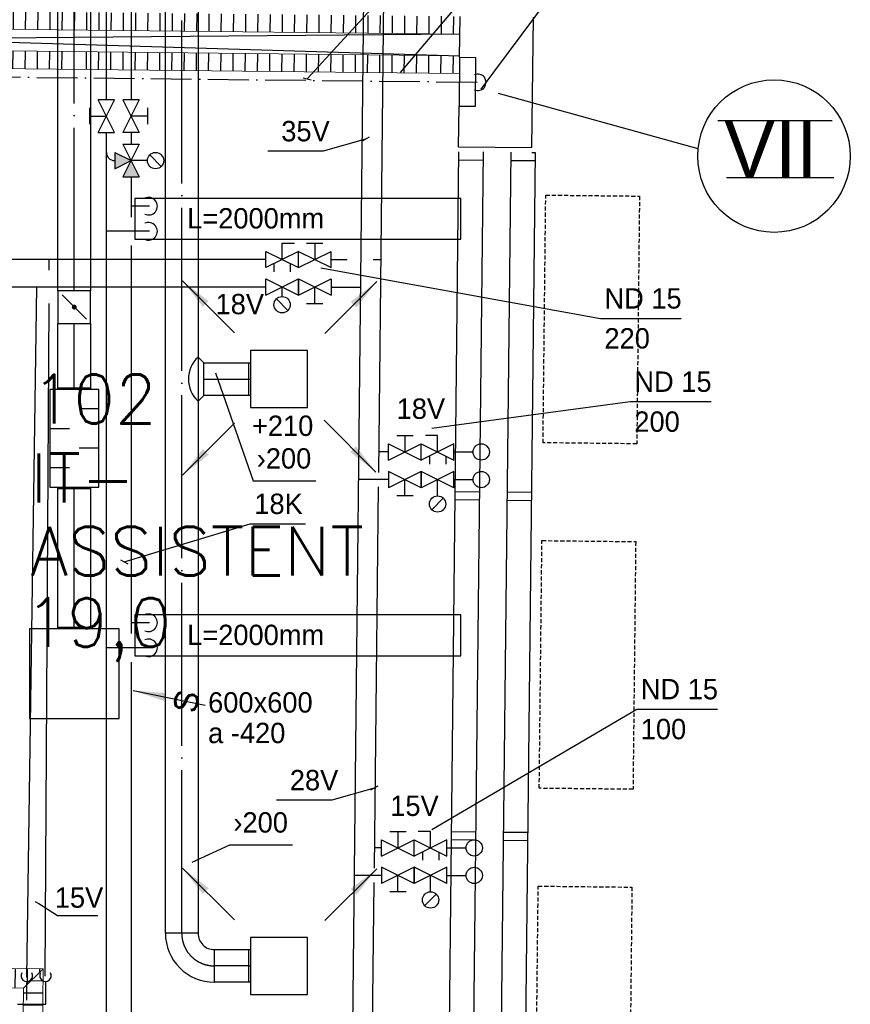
# Model space of a CAD drawing. Header units: millimetres. Extents: x 0 to 84060, y 0 to 52805.
# Tile 39 of 60: x 60224 to 65319, y 22437 to 28478. Entities that reach past the tile are written whole.
import ezdxf
from ezdxf.enums import TextEntityAlignment as Align

# ---------------------------------------------------------------- set-up
doc = ezdxf.new("R2010")
doc.units = ezdxf.units.MM
doc.header["$LTSCALE"] = 50
doc.header["$MEASUREMENT"] = 0
doc.header["$PDMODE"] = 1
for name, pattern in [('20601A200D001$0$DASHED', [0.75, 0.5, -0.25]), ('2V-CENT', [23, 20, -1.5, 0, -1.5]), ('CENTRUMLINJE', [27, 20, -3, 1, -3]), ('V-KU', [2, 1, 1]), ('V-SPV', [7, 5, -1, 0, -1]), ('V-V', [2, 1, 1])]:
    doc.linetypes.add(name, pattern=pattern)
doc.layers.get('0').update_dxf_attribs({"linetype": 'CONTINUOUS'})
for name, color, linetype in [('20601A200D001$0$832-Romtekst', 7, 'CONTINUOUS'), ('20601A200D001$0$A12-HEL1', 251, 'CONTINUOUS'), ('20601A200D001$0$A12-HEL3', 251, 'CONTINUOUS'), ('20601A200D001$0$A12-HEL4', 251, 'CONTINUOUS'), ('20601A200D001$0$A23-HEL1', 251, 'CONTINUOUS'), ('20601A200D001$0$A24-HEL1', 252, 'CONTINUOUS'), ('20601A200D001$0$A24-HEL2', 252, 'CONTINUOUS'), ('20601A200D001$0$A24-SKR1', 251, 'CONTINUOUS'), ('20601A200D001$0$A25-STI1', 251, '20601A200D001$0$DASHED'), ('V060-', 3, 'CONTINUOUS'), ('V061-', 1, 'CONTINUOUS'), ('V070-', 3, 'CONTINUOUS'), ('V071-', 1, 'CONTINUOUS'), ('V080-', 3, 'CONTINUOUS'), ('V090-', 2, 'CONTINUOUS'), ('V091', 1, 'CONTINUOUS'), ('V091-', 1, 'CONTINUOUS'), ('V100-', 6, 'CONTINUOUS'), ('V101-', 1, 'CONTINUOUS'), ('V110', 1, 'CONTINUOUS'), ('V110-', 6, 'CONTINUOUS'), ('V111', 3, 'CONTINUOUS'), ('V111-', 1, 'CONTINUOUS'), ('xref', 7, 'CENTRUMLINJE')]:
    doc.layers.add(name, color=color, linetype=linetype)
doc.styles.add('20601A200D001$0$STANDARD', font='ROMANS.SHX')
doc.styles.add('FISO', font='fiso')
doc.styles.add('ISO', font='ISO')
doc.styles.add('SIMPLEX', font='SIMPLEX')

# ---------------------------------------------------------------- blocks, each defined once
blk = doc.blocks.new('TAK_P', base_point=(16247.5, 22586.5))
for p, q in [((16248, 22587), (16247, 22587)), ((16247, 22587), (16247, 22586)), ((16248, 22586), (16248, 22587)), ((16247, 22586), (16248, 22586))]:
    blk.add_line(p, q)
blk = doc.blocks.new('C3A', base_point=(16246, 22590.5))
at = {"color": 0, "linetype": 'ByBlock'}
blk.add_line((16247, 22590.5), (16246, 22590.5), dxfattribs=at)
blk = doc.blocks.new('K3A', base_point=(16246, 22590.5))
at = {"color": 0, "linetype": 'ByBlock'}
for p, q in [((16246, 22591), (16247, 22591)), ((16247, 22591), (16247, 22590)), ((16247, 22590), (16246, 22590))]:
    blk.add_line(p, q, dxfattribs=at)
blk = doc.blocks.new('33A', base_point=(16246, 22590.5))
blk.add_point((16247, 22590.5))
at = {"color": 0, "linetype": 'ByBlock'}
blk.add_blockref('K3A', (16246, 22590.5), dxfattribs=at)
at = {"color": 1, "linetype": '2V-CENT'}
blk.add_blockref('C3A', (16246, 22590.5), dxfattribs=at)
at = {"style": 'SIMPLEX', "flags": 3}
blk.add_attdef('0', (16246, 22590.5), '', height=1, dxfattribs=at)
blk = doc.blocks.new('CBOJ90_PB', base_point=(86107, 31352))
at = {"color": 0, "linetype": 'ByBlock'}
blk.add_arc((86106, 31353), 1, 270, 360, dxfattribs=at)
blk = doc.blocks.new('KBOJ90_PB', base_point=(86107, 31352))
at = {"color": 0, "linetype": 'ByBlock'}
for p, q in [((86106.5, 31353), (86107.5, 31353)), ((86106, 31352.5), (86106, 31351.5))]:
    blk.add_line(p, q, dxfattribs=at)
for radius in [1.5, 0.5]:
    blk.add_arc((86106, 31353), radius, 270, 360, dxfattribs=at)
blk = doc.blocks.new('3BOJ90_PB', base_point=(86107, 31352))
for p in [(86107, 31353), (86106, 31352)]:
    blk.add_point(p)
at = {"color": 1, "linetype": '2V-CENT'}
blk.add_blockref('CBOJ90_PB', (86107, 31352), dxfattribs=at)
at = {"color": 0, "linetype": 'ByBlock'}
blk.add_blockref('KBOJ90_PB', (86107, 31352), dxfattribs=at)
at = {"style": 'ISO', "flags": 3}
blk.add_attdef('0', (86107, 31352), '', height=1, dxfattribs=at)
blk = doc.blocks.new('V420', base_point=(455, 404.5))
blk.add_line((455, 404.5), (464, 404.5))
blk.add_solid([(455, 404.5), (459, 405), (459, 404)])
blk = doc.blocks.new('V421', base_point=(455.5, 404.5))
at = {"rotation": 180}
blk.add_blockref('V420', (464.5, 404.5), dxfattribs=at)
blk = doc.blocks.new('VUN')
at = {"color": 0}
blk.add_circle((0, 0), 0.5, dxfattribs=at)
blk = doc.blocks.new('V422', base_point=(16230, 22585))
blk.add_blockref('V420', (16230, 22585))
at = {"style": 'SIMPLEX'}
blk.add_text('s', height=4, rotation=90, dxfattribs=at).set_placement((16238, 22585), align=Align.CENTER)
blk = doc.blocks.new('LD_P')
for p, q in [((-0.5, 0.5), (-0.5, -0.5)), ((0.5, 0.5), (-0.5, 0.5)), ((0.5, -0.5), (0.5, 0.5)), ((-0.5, -0.5), (0.5, -0.5))]:
    blk.add_line(p, q)
at = {"color": 1}
for p, q in [((-0.3, 0.5), (-0.3, 0.1)), ((0.1, 0.5), (0.1, 0.1)), ((-0.1, -0.5), (-0.1, -0.1)), ((0.3, -0.5), (0.3, -0.1))]:
    blk.add_line(p, q, dxfattribs=at)
blk = doc.blocks.new('KSP_P', base_point=(16239.5, 22597.5))
at = {"color": 0, "linetype": 'ByBlock'}
for p, q in [((16240, 22598), (16239, 22598)), ((16239, 22598), (16239, 22597)), ((16240, 22597), (16240, 22598)), ((16239, 22597), (16240, 22597))]:
    blk.add_line(p, q, dxfattribs=at)
blk = doc.blocks.new('2SP_P', base_point=(16239.5, 22597.5))
for p in [(16239, 22597.5), (16240, 22597.5)]:
    blk.add_point(p)
at = {"color": 0, "linetype": 'ByBlock'}
blk.add_blockref('KSP_P', (16239.5, 22597.5), dxfattribs=at)
at = {"style": 'SIMPLEX', "flags": 3}
blk.add_attdef('0', (16239.5, 22597.5), '', height=1, dxfattribs=at)
blk = doc.blocks.new('SPJALL', base_point=(16229, 22594))
at = {"color": 1}
blk.add_line((16228.625, 22593.625), (16229.375, 22594.375), dxfattribs=at)
at = {"color": 1, "const_width": 0.075}
blk.add_lwpolyline([(16229, 22594.0375, -1), (16229, 22593.9625, -1), (16229, 22594.0375, -1)], format="xyb", dxfattribs=at)
blk = doc.blocks.new('*X177')
at = {"color": 0}
for p, q in [((70203.2, 27976.7), (70204.4, 28085.7)), ((70278.2, 27975.9), (70279.4, 28084.9)), ((70353.2, 27975), (70354.4, 28084)), ((70428.2, 27974.2), (70429.4, 28083.2)), ((70503.2, 27973.4), (70504.3, 28082.4)), ((70578.2, 27972.6), (70579.3, 28081.6)), ((70653.2, 27971.8), (70654.3, 28080.8)), ((70728.1, 27971), (70729.3, 28080)), ((70803.1, 27970.1), (70804.3, 28079.1)), ((70878.1, 27969.3), (70879.3, 28078.3)), ((70953.1, 27968.5), (70954.3, 28077.5)), ((71028.1, 27967.7), (71029.3, 28076.7)), ((71103.1, 27966.9), (71104.3, 28075.9)), ((71178.1, 27966), (71179.3, 28075)), ((71253.1, 27965.2), (71254.3, 28074.2)), ((71328.1, 27964.4), (71329.3, 28073.4)), ((71403.1, 27963.6), (71404.3, 28072.6)), ((71478.1, 27962.8), (71479.3, 28071.8)), ((71553.1, 27962), (71554.3, 28071)), ((71628.1, 27961.1), (71629.3, 28070.1)), ((71703.1, 27960.3), (71704.3, 28069.3)), ((71778.1, 27959.5), (71779.3, 28068.5)), ((71853.1, 27958.7), (71854.3, 28067.7)), ((71928.1, 27957.9), (71929.3, 28066.9)), ((72003.1, 27957.1), (72004.3, 28066)), ((72078.1, 27956.2), (72079.3, 28065.2)), ((72153.1, 27955.4), (72154.3, 28064.4)), ((72228.1, 27954.6), (72229.2, 28063.6)), ((72303.1, 27953.8), (72304.2, 28062.8)), ((72378, 27953), (72379.2, 28062)), ((72453, 27952.1), (72454.2, 28061.1)), ((72528, 27951.3), (72529.2, 28060.3)), ((72603, 27950.5), (72604.2, 28059.5)), ((72678, 27949.7), (72679.2, 28058.7)), ((72753, 27948.9), (72754.2, 28057.9)), ((72828, 27948.1), (72829.2, 28057)), ((72903, 27947.2), (72904.2, 28056.2)), ((72978, 27946.4), (72979.2, 28055.4)), ((73053, 27945.6), (73054.2, 28054.6)), ((73128, 27944.8), (73129.2, 28053.8)), ((73203, 27944), (73204.2, 28053)), ((73278, 27943.1), (73279.2, 28052.1)), ((73353, 27942.3), (73354.2, 28051.3)), ((73428, 27941.5), (73429.2, 28050.5)), ((73503, 27940.7), (73504.2, 28049.7)), ((73578, 27939.9), (73579.2, 28048.9)), ((73653, 27939.1), (73654.2, 28048.1)), ((73728, 27938.2), (73729.2, 28047.2)), ((73803, 27937.4), (73804.2, 28046.4)), ((73878, 27936.6), (73879.1, 28045.6)), ((73953, 27935.8), (73954.1, 28044.8)), ((74028, 27935), (74029.1, 28044)), ((74102.9, 27934.1), (74104.1, 28043.1)), ((74177.9, 27933.3), (74179.1, 28042.3)), ((74252.9, 27932.5), (74254.1, 28041.5)), ((74327.9, 27931.7), (74329.1, 28040.7)), ((74402.9, 27930.9), (74404.1, 28039.9)), ((74477.9, 27930.1), (74479.1, 28039.1)), ((74552.9, 27929.2), (74554.1, 28038.2)), ((74627.9, 27928.4), (74629.1, 28037.4)), ((74702.9, 27927.6), (74704.1, 28036.6)), ((74777.9, 27926.8), (74779.1, 28035.8)), ((74852.9, 27926), (74854.1, 28035)), ((74927.9, 27925.2), (74929.1, 28034.1)), ((75002.9, 27924.3), (75004.1, 28033.3)), ((75077.9, 27923.5), (75079.1, 28032.5)), ((75152.9, 27922.7), (75154.1, 28031.7)), ((75227.9, 27921.9), (75229.1, 28030.9)), ((75302.9, 27921.1), (75304.1, 28030.1)), ((75377.9, 27920.2), (75379.1, 28029.2)), ((75452.9, 27919.4), (75454.1, 28028.4)), ((75527.9, 27918.6), (75529.1, 28027.6)), ((75602.9, 27917.8), (75604, 28026.8)), ((75677.9, 27917), (75679, 28026)), ((75752.8, 27916.2), (75754, 28025.1)), ((75827.8, 27915.3), (75829, 28024.3)), ((75902.8, 27914.5), (75904, 28023.5)), ((75977.8, 27913.7), (75979, 28022.7)), ((76052.8, 27912.9), (76054, 28021.9)), ((76127.8, 27912.1), (76129, 28021.1)), ((76202.8, 27911.2), (76204, 28020.2)), ((76277.8, 27910.4), (76279, 28019.4)), ((76352.8, 27909.6), (76354, 28018.6)), ((76427.8, 27908.8), (76429, 28017.8)), ((76502.8, 27908), (76504, 28017)), ((76577.8, 27907.2), (76579, 28016.2)), ((76652.8, 27906.3), (76654, 28015.3)), ((76727.8, 27905.5), (76729, 28014.5)), ((76802.8, 27904.7), (76804, 28013.7)), ((76877.8, 27903.9), (76879, 28012.9)), ((76952.8, 27903.1), (76954, 28012.1))]:
    blk.add_line(p, q, dxfattribs=at)
blk = doc.blocks.new('*X178')
at = {"color": 0}
for p, q in [((70206.2, 28257.7), (70207.4, 28366.7)), ((70281.2, 28256.8), (70282.4, 28365.8)), ((70356.2, 28256), (70357.4, 28365)), ((70431.2, 28255.2), (70432.4, 28364.2)), ((70506.2, 28254.4), (70507.4, 28363.4)), ((70581.2, 28253.6), (70582.4, 28362.6)), ((70656.2, 28252.8), (70657.4, 28361.8)), ((70731.2, 28251.9), (70732.4, 28360.9)), ((70806.2, 28251.1), (70807.4, 28360.1)), ((70881.2, 28250.3), (70882.4, 28359.3)), ((70956.2, 28249.5), (70957.4, 28358.5)), ((71031.2, 28248.7), (71032.4, 28357.7)), ((71106.2, 28247.9), (71107.4, 28356.8)), ((71181.2, 28247), (71182.4, 28356)), ((71256.2, 28246.2), (71257.4, 28355.2)), ((71331.2, 28245.4), (71332.4, 28354.4)), ((71406.2, 28244.6), (71407.4, 28353.6)), ((71481.2, 28243.8), (71482.4, 28352.8)), ((71556.2, 28242.9), (71557.4, 28351.9)), ((71631.2, 28242.1), (71632.3, 28351.1)), ((71706.2, 28241.3), (71707.3, 28350.3)), ((71781.1, 28240.5), (71782.3, 28349.5)), ((71856.1, 28239.7), (71857.3, 28348.7)), ((71931.1, 28238.9), (71932.3, 28347.8)), ((72006.1, 28238), (72007.3, 28347)), ((72081.1, 28237.2), (72082.3, 28346.2)), ((72156.1, 28236.4), (72157.3, 28345.4)), ((72231.1, 28235.6), (72232.3, 28344.6)), ((72306.1, 28234.8), (72307.3, 28343.8)), ((72381.1, 28233.9), (72382.3, 28342.9)), ((72456.1, 28233.1), (72457.3, 28342.1)), ((72531.1, 28232.3), (72532.3, 28341.3)), ((72606.1, 28231.5), (72607.3, 28340.5)), ((72681.1, 28230.7), (72682.3, 28339.7)), ((72756.1, 28229.9), (72757.3, 28338.8)), ((72831.1, 28229), (72832.3, 28338)), ((72906.1, 28228.2), (72907.3, 28337.2)), ((72981.1, 28227.4), (72982.3, 28336.4)), ((73056.1, 28226.6), (73057.3, 28335.6)), ((73131.1, 28225.8), (73132.3, 28334.8)), ((73206.1, 28224.9), (73207.3, 28333.9)), ((73281.1, 28224.1), (73282.2, 28333.1)), ((73356.1, 28223.3), (73357.2, 28332.3)), ((73431.1, 28222.5), (73432.2, 28331.5)), ((73506, 28221.7), (73507.2, 28330.7)), ((73581, 28220.9), (73582.2, 28329.9)), ((73656, 28220), (73657.2, 28329)), ((73731, 28219.2), (73732.2, 28328.2)), ((73806, 28218.4), (73807.2, 28327.4)), ((73881, 28217.6), (73882.2, 28326.6)), ((73956, 28216.8), (73957.2, 28325.8)), ((74031, 28216), (74032.2, 28324.9)), ((74106, 28215.1), (74107.2, 28324.1)), ((74181, 28214.3), (74182.2, 28323.3)), ((74256, 28213.5), (74257.2, 28322.5)), ((74331, 28212.7), (74332.2, 28321.7)), ((74406, 28211.9), (74407.2, 28320.9)), ((74481, 28211), (74482.2, 28320)), ((74556, 28210.2), (74557.2, 28319.2)), ((74631, 28209.4), (74632.2, 28318.4)), ((74706, 28208.6), (74707.2, 28317.6)), ((74781, 28207.8), (74782.2, 28316.8)), ((74856, 28207), (74857.2, 28315.9)), ((74931, 28206.1), (74932.2, 28315.1)), ((75006, 28205.3), (75007.1, 28314.3)), ((75081, 28204.5), (75082.1, 28313.5)), ((75155.9, 28203.7), (75157.1, 28312.7)), ((75230.9, 28202.9), (75232.1, 28311.9)), ((75305.9, 28202), (75307.1, 28311)), ((75380.9, 28201.2), (75382.1, 28310.2)), ((75455.9, 28200.4), (75457.1, 28309.4)), ((75530.9, 28199.6), (75532.1, 28308.6)), ((75605.9, 28198.8), (75607.1, 28307.8)), ((75680.9, 28198), (75682.1, 28306.9)), ((75755.9, 28197.1), (75757.1, 28306.1)), ((75830.9, 28196.3), (75832.1, 28305.3)), ((75905.9, 28195.5), (75907.1, 28304.5)), ((75980.9, 28194.7), (75982.1, 28303.7)), ((76055.9, 28193.9), (76057.1, 28302.9)), ((76130.9, 28193), (76132.1, 28302)), ((76205.9, 28192.2), (76207.1, 28301.2)), ((76280.9, 28191.4), (76282.1, 28300.4)), ((76355.9, 28190.6), (76357.1, 28299.6)), ((76430.9, 28189.8), (76432.1, 28298.8)), ((76505.9, 28189), (76507.1, 28298)), ((76580.9, 28188.1), (76582.1, 28297.1)), ((76655.9, 28187.3), (76657, 28296.3)), ((76730.9, 28186.5), (76732, 28295.5)), ((76805.9, 28185.7), (76807, 28294.7)), ((76880.8, 28184.9), (76882, 28293.9)), ((76955.8, 28184.1), (76957, 28293))]:
    blk.add_line(p, q, dxfattribs=at)
blk = doc.blocks.new('*X186')
at = {"color": 0}
for p, q in [((74478.8, 22582.6), (74550.8, 22581.8)), ((74430, 22508.1), (74550, 22506.8)), ((74429.2, 22433.1), (74549.2, 22431.8)), ((74428.4, 22358.1), (74548.3, 22356.8)), ((74427.5, 22283.1), (74547.5, 22281.8)), ((74426.7, 22208.1), (74546.7, 22206.8)), ((74425.9, 22133.1), (74545.9, 22131.8)), ((74425.1, 22058.1), (74545.1, 22056.8)), ((74424.3, 21983.1), (74544.3, 21981.8)), ((74423.4, 21908.1), (74543.4, 21906.8))]:
    blk.add_line(p, q, dxfattribs=at)
blk = doc.blocks.new('*X210')
at = {"color": 0}
for p, q in [((69994.3, 22583.5), (69995.7, 22703.5)), ((70069.3, 22582.6), (70070.7, 22702.6)), ((70144.3, 22581.8), (70145.6, 22701.8)), ((70219.3, 22581), (70220.6, 22701)), ((70294.3, 22580.2), (70295.6, 22700.2)), ((70369.3, 22579.4), (70370.6, 22699.4)), ((70444.3, 22578.6), (70445.6, 22698.6)), ((70519.3, 22577.7), (70520.6, 22697.7)), ((70594.3, 22576.9), (70595.6, 22696.9)), ((70669.3, 22576.1), (70670.6, 22696.1)), ((70744.3, 22575.3), (70745.6, 22695.3)), ((70819.3, 22574.5), (70820.6, 22694.5)), ((70894.3, 22573.7), (70895.6, 22693.6)), ((70969.3, 22572.8), (70970.6, 22692.8)), ((71044.3, 22572), (71045.6, 22692)), ((71119.3, 22571.2), (71120.6, 22691.2)), ((71194.3, 22570.4), (71195.6, 22690.4)), ((71269.3, 22569.6), (71270.6, 22689.6)), ((71344.3, 22568.7), (71345.6, 22688.7)), ((71419.3, 22567.9), (71420.6, 22687.9)), ((71494.3, 22567.1), (71495.6, 22687.1)), ((71569.3, 22566.3), (71570.6, 22686.3)), ((71644.2, 22565.5), (71645.6, 22685.5)), ((71719.2, 22564.7), (71720.6, 22684.6)), ((71794.2, 22563.8), (71795.5, 22683.8)), ((71869.2, 22563), (71870.5, 22683)), ((71944.2, 22562.2), (71945.5, 22682.2)), ((72019.2, 22561.4), (72020.5, 22681.4)), ((72094.2, 22560.6), (72095.5, 22680.6)), ((72169.2, 22559.7), (72170.5, 22679.7)), ((72244.2, 22558.9), (72245.5, 22678.9)), ((72319.2, 22558.1), (72320.5, 22678.1)), ((72394.2, 22557.3), (72395.5, 22677.3)), ((72469.2, 22556.5), (72470.5, 22676.5)), ((72544.2, 22555.7), (72545.5, 22675.6)), ((72619.2, 22554.8), (72620.5, 22674.8)), ((72694.2, 22554), (72695.5, 22674)), ((72769.2, 22553.2), (72770.5, 22673.2)), ((72844.2, 22552.4), (72845.5, 22672.4)), ((72919.2, 22551.6), (72920.5, 22671.6)), ((72994.2, 22550.7), (72995.5, 22670.7)), ((73069.2, 22549.9), (73070.5, 22669.9)), ((73144.2, 22549.1), (73145.5, 22669.1)), ((73219.2, 22548.3), (73220.5, 22668.3)), ((73294.2, 22547.5), (73295.5, 22667.5)), ((73369.1, 22546.7), (73370.5, 22666.7)), ((73444.1, 22545.8), (73445.5, 22665.8)), ((73519.1, 22545), (73520.4, 22665)), ((73594.1, 22544.2), (73595.4, 22664.2)), ((73669.1, 22543.4), (73670.4, 22663.4)), ((73744.1, 22542.6), (73745.4, 22662.6)), ((73819.1, 22541.8), (73820.4, 22661.7)), ((73894.1, 22540.9), (73895.4, 22660.9)), ((73969.1, 22540.1), (73970.4, 22660.1)), ((74044.1, 22539.3), (74045.4, 22659.3)), ((74119.1, 22538.5), (74120.4, 22658.5)), ((74194.1, 22537.7), (74195.4, 22657.7)), ((74269.1, 22536.8), (74270.4, 22656.8)), ((74344.3, 22558.6), (74345.4, 22656)), ((74420.1, 22632.7), (74420.4, 22655.2))]:
    blk.add_line(p, q, dxfattribs=at)
blk = doc.blocks.new('20601A200D001')
at = {"layer": '20601A200D001$0$A12-HEL1'}
for p, q in [((161226.79061, 27664.62399), (161157.97369, 21354.9725)), ((161226.24531, 27614.62697), (161376.23639, 27612.99107)), ((161354.02448, 25576.43661), (161204.0334, 25578.0725)), ((161353.47918, 25526.43958), (161203.4881, 25528.07548)), ((161330.72197, 23439.88809), (161180.73089, 23441.52399)), ((161331.26727, 23489.88512), (161181.27619, 23491.52102))]:
    blk.add_line(p, q, dxfattribs=at)
blk.add_lwpolyline([(161356.78288, 27663.20622), (161376.78169, 27662.9881), (161307.96477, 21353.33661), (161287.96595, 21353.55472)], dxfattribs=at)
at = {"layer": '20601A200D001$0$A12-HEL3'}
blk.add_line((160913.13017, 28247.62804), (160909.85839, 27947.64589), dxfattribs=at)
at = {"layer": '20601A200D001$0$A12-HEL4'}
for p, q in [((160913.13017, 28247.62804), (160915.85667, 28497.61318)), ((161357.10513, 27692.75307), (161365.8299, 28492.70549)), ((160913.13017, 28247.62804), (161013.12423, 28246.53745)), ((161009.85244, 27946.55529), (161013.12423, 28246.53745)), ((160907.13189, 27697.66075), (160909.85839, 27947.64589)), ((160909.85839, 27947.64589), (161009.85244, 27946.55529)), ((160907.13189, 27697.66075), (161357.10513, 27692.75307))]:
    blk.add_line(p, q, dxfattribs=at)
at = {"layer": '20601A200D001$0$A23-HEL1'}
for p, q in [((160906.80964, 27668.1139), (160837.99272, 21358.46241)), ((160906.26434, 27618.11688), (161056.25542, 27616.48098)), ((161056.80072, 27666.47801), (160987.9838, 21356.82651)), ((161034.04351, 25579.92652), (160884.05243, 25581.56241)), ((161033.49821, 25529.92949), (160883.50713, 25531.56539)), ((161010.741, 23443.378), (160860.74992, 23445.0139)), ((161011.2863, 23493.37503), (160861.29522, 23495.01092))]:
    blk.add_line(p, q, dxfattribs=at)
at = {"layer": '20601A200D001$0$A24-HEL1'}
for p, q in [((154065.0753, 28463.32551), (160913.22833, 28256.62751)), ((160914.66792, 28388.61966), (154125.19085, 28330.662))]:
    blk.add_line(p, q, dxfattribs=at)
at = {"layer": '20601A200D001$0$A24-HEL2', "color": 7, "linetype": 'Continuous', "lineweight": 0, "ltscale": 1000}
for points in [[(160914.67188, 28388.61914), (154065.07812, 28463.32617)], [(160913.23438, 28256.62695), (154063.64062, 28331.33398)], [(160912.04688, 28147.63477), (154062.45312, 28222.33984)], [(153902.25, 22703.58398), (158359.79688, 22654.9668)], [(158351.0625, 21853.45703), (158359.79688, 22654.9668)], [(153900.9375, 22583.5918), (158238.5, 22536.2832)], [(158231.0625, 21854.76562), (158238.5, 22536.2832)]]:
    blk.add_lwpolyline(points, dxfattribs=at)
at = {"layer": '20601A200D001$0$A24-SKR1'}
blk.add_line((158238.48987, 22535.08447), (158359.79145, 22653.76862), dxfattribs=at)
at = {"layer": '20601A200D001$0$A25-STI1'}
for points in [[(161424.86013, 25881.90644), (161441.4372, 27401.81605), (162016.403, 27395.54512), (161999.82594, 25875.63551)], [(161401.73949, 23762.03252), (161418.31656, 25281.94213), (161993.28236, 25275.6712), (161976.7053, 23755.76159)], [(161378.61885, 21642.1586), (161395.19591, 23162.06821), (161970.16172, 23155.79728), (161953.58465, 21635.88767)]]:
    blk.add_lwpolyline(points, close=True, dxfattribs=at)
at = {"layer": '20601A200D001$0$A24-SKR1'}
for name, p in [('*X178', (83920.38728, 204.98781)), ('*X177', (83920.82352, 244.98543)), ('*X210', (83918.15156, 0)), ('*X186', (83808.203, 0))]:
    blk.add_blockref(name, p, dxfattribs=at)
at = {"layer": '20601A200D001$0$832-Romtekst', "color": 7, "linetype": 'Continuous', "style": '20601A200D001$0$STANDARD'}
for s, p in [('102', (158285.39759, 26000.19309)), ('IT-', (158281.17214, 25516.3845)), ('ASSISTENT', (158281.17214, 25067.10551)), ('19,0', (158246.52728, 24629.65953))]:
    blk.add_text(s, height=300, dxfattribs=at).set_placement(p)

msp = doc.modelspace()

# ---------------------------------------------------------------- linework, layer by layer
at = {"layer": 'V060-', "linetype": 'Continuous'}
for p, q in [((61118, 22873.4), (61118, 28929.2)), ((61318, 28929.2), (61318, 22873.4)), ((60459, 26814.5), (60459, 28655.1)), ((60659, 28655.1), (60659, 26814.5)), ((60459, 26219.7), (60459, 26614.5)), ((60659, 26614.5), (60659, 26219.7)), ((61353.4, 26372.5), (61629.5, 26372.5)), ((61629.5, 26172.5), (61353.4, 26172.5)), ((60459, 24751), (60459, 25599.7)), ((60659, 25599.7), (60659, 24751)), ((61418, 22772.5), (61629.5, 22772.5)), ((61629.5, 22572.5), (61418, 22572.5))]:
    msp.add_line(p, q, dxfattribs=at)
at = {"layer": 'V060-', "color": 1, "linetype": '2V-CENT'}
for p, q in [((61218, 22873.4), (61218, 28929.2)), ((60559, 26814.5), (60559, 28655.1)), ((60559, 26219.7), (60559, 26614.5)), ((61353.4, 26272.5), (61629.5, 26272.5)), ((60559, 24751), (60559, 25599.7)), ((61629.5, 22672.5), (61418, 22672.5))]:
    msp.add_line(p, q, dxfattribs=at)
at = {"layer": 'V060-'}
for p, q in [((61353.4, 26372.5), (61318, 26407.9)), ((61318, 26407.9), (61318, 26137.2)), ((61353.4, 26172.5), (61353.4, 26372.5)), ((61353.4, 26172.5), (61318, 26137.2))]:
    msp.add_line(p, q, dxfattribs=at)
msp.add_arc((61443.4, 26272.5), 184.5, 132.8075, 227.1925, dxfattribs=at)
at = {"layer": 'V061-', "color": 1}
for p, q in [((61424.8, 26310.3), (61655.5, 25649.4)), ((61655.5, 25649.4), (62040.8, 25649.4)), ((61282.3, 23309), (61512.4, 23416)), ((61512.4, 23416), (61897.7, 23416))]:
    msp.add_line(p, q, dxfattribs=at)
at = {"layer": 'V080-', "color": 1}
for centre in [(60267.5, 22611.6), (60382.7, 22611.6)]:
    msp.add_arc(centre, 35.5, 148.83461, 391.16539, dxfattribs=at)
at = {"layer": 'V090-', "linetype": 'V-SPV'}
msp.add_line((56127.8, 28170.2), (63038.4, 28094.4), dxfattribs=at)
at = {"layer": 'V090-', "color": 1}
msp.add_arc((63034.9, 28093.6), 50, 245.96301, 474.03699, dxfattribs=at)
at = {"layer": 'V091'}
msp.add_line((64385.5, 27685.3), (63161, 28024.8), dxfattribs=at)
at = {"layer": 'V091', "color": 3}
for p, q in [((64507.2, 27859.2), (65208.5, 27859.2)), ((64559.5, 27508.7), (65217.2, 27508.7))]:
    msp.add_line(p, q, dxfattribs=at)
at = {"layer": 'V091'}
msp.add_circle((64851.1, 27640.8), 467.7, dxfattribs=at)
at = {"layer": 'V091-'}
for p, q in [((61988.3, 28115.3), (64449.1, 30807.6)), ((61963.9, 28120.7), (62012.7, 28109.9))]:
    msp.add_line(p, q, dxfattribs=at)
at = {"layer": 'V091-', "color": 1}
for p, q in [((62559.6, 28153.4), (64367.3, 30293.1)), ((63054.2, 28052.2), (64259, 29672.2))]:
    msp.add_line(p, q, dxfattribs=at)
at = {"layer": 'V100-', "linetype": 'V-V'}
for p, q in [((62533.3, 47681), (62254.1, 21147.5)), ((62426.3, 25700.1), (62477.1, 30340)), ((61733.8, 27006.6), (56541.7, 27006.6)), ((60405.4, 26940.8), (60405.7, 27008.8)), ((62133.8, 27006.6), (62233.5, 27006.6)), ((62391.7, 27006.6), (62438.2, 27006.6)), ((61733.8, 26837.3), (56642.9, 26837.3)), ((60267.9, 22603.6), (60330, 26838.2)), ((62133.8, 26837.3), (62311.6, 26837.3)), ((60380.9, 22608.4), (60404.2, 26735.7)), ((62487.3, 25825.7), (62427.7, 25825.7)), ((62887.3, 25825.7), (63005, 25825.7)), ((62487.3, 25656.4), (62301.5, 25656.4)), ((62887.3, 25656.4), (63005, 25656.4)), ((62399.7, 23271.1), (62425.3, 25612.6)), ((62444.2, 23396.6), (62401.1, 23396.6)), ((62844.2, 23396.6), (62961.9, 23396.6)), ((62444.2, 23227.3), (62276, 23227.3)), ((62844.2, 23227.3), (62961.9, 23227.3)), ((62381.6, 21616.8), (62398.8, 23183.6)), ((60265.5, 22571.3), (60265.5, 22462.9)), ((60383.7, 22438), (60383.7, 22574.5)), ((60210.2, 22438), (60383.7, 22438))]:
    msp.add_line(p, q, dxfattribs=at)
at = {"layer": 'V100-', "color": 1}
for p, q in [((61833.8, 27106.6), (61908.8, 27106.6)), ((61833.8, 27006.6), (61833.8, 27106.6)), ((61983.8, 27106.6), (62083.8, 27106.6)), ((62033.8, 27106.6), (62033.8, 27006.6)), ((61933.8, 27056.6), (61733.8, 26956.6)), ((61733.8, 27056.6), (61933.8, 26956.6)), ((61733.8, 26956.6), (61733.8, 27056.6)), ((61933.8, 26956.6), (61933.8, 27056.6)), ((61933.8, 26956.6), (62133.8, 27056.6)), ((61933.8, 27056.6), (62133.8, 26956.6)), ((61933.8, 26956.6), (61933.8, 27056.6)), ((62133.8, 26956.6), (62133.8, 27056.6)), ((61783.8, 26981.6), (61783.8, 26931.6)), ((61883.8, 26981.6), (61883.8, 26931.6)), ((61733.8, 26887.3), (61933.8, 26787.3)), ((61733.8, 26787.3), (61933.8, 26887.3)), ((61733.8, 26787.3), (61733.8, 26887.3)), ((61933.8, 26887.3), (61933.8, 26787.3)), ((61933.8, 26787.3), (61933.8, 26887.3)), ((61933.8, 26887.3), (62133.8, 26787.3)), ((61933.8, 26787.3), (62133.8, 26887.3)), ((62133.8, 26887.3), (62133.8, 26787.3)), ((61833.8, 26779.1), (61833.8, 26837.3)), ((62033.8, 26737.3), (62033.8, 26837.3)), ((61798.4, 26764.4), (61869.1, 26693.7)), ((61983.8, 26737.3), (62083.8, 26737.3)), ((62537.3, 25925.7), (62637.3, 25925.7)), ((62587.3, 25925.7), (62587.3, 25825.7)), ((62787.3, 25925.7), (62712.3, 25925.7)), ((62787.3, 25825.7), (62787.3, 25925.7)), ((62487.3, 25875.7), (62687.3, 25775.7)), ((62487.3, 25775.7), (62687.3, 25875.7)), ((62487.3, 25775.7), (62487.3, 25875.7)), ((62687.3, 25775.7), (62687.3, 25875.7)), ((62887.3, 25875.7), (62687.3, 25775.7)), ((62687.3, 25875.7), (62887.3, 25775.7)), ((62687.3, 25775.7), (62687.3, 25875.7)), ((62887.3, 25775.7), (62887.3, 25875.7)), ((62737.3, 25800.7), (62737.3, 25750.7)), ((62837.3, 25800.7), (62837.3, 25750.7)), ((62687.3, 25606.4), (62487.3, 25706.4)), ((62687.3, 25706.4), (62487.3, 25606.4)), ((62487.3, 25706.4), (62487.3, 25606.4)), ((62687.3, 25606.4), (62687.3, 25706.4)), ((62887.3, 25606.4), (62687.3, 25706.4)), ((62887.3, 25706.4), (62687.3, 25606.4)), ((62687.3, 25706.4), (62687.3, 25606.4)), ((62887.3, 25606.4), (62887.3, 25706.4)), ((62587.3, 25556.4), (62587.3, 25656.4)), ((62787.3, 25556.4), (62787.3, 25656.4)), ((62637.3, 25556.4), (62537.3, 25556.4)), ((62822.6, 25541.7), (62751.9, 25471)), ((62444.2, 23346.6), (62644.2, 23446.6)), ((62444.2, 23446.6), (62644.2, 23346.6)), ((62444.2, 23346.6), (62444.2, 23446.6)), ((62494.2, 23496.6), (62594.2, 23496.6)), ((62544.2, 23496.6), (62544.2, 23396.6)), ((62644.2, 23346.6), (62644.2, 23446.6)), ((62844.2, 23446.6), (62644.2, 23346.6)), ((62644.2, 23446.6), (62844.2, 23346.6)), ((62644.2, 23346.6), (62644.2, 23446.6)), ((62744.2, 23496.6), (62669.2, 23496.6)), ((62744.2, 23396.6), (62744.2, 23496.6)), ((62844.2, 23346.6), (62844.2, 23446.6)), ((62694.2, 23371.6), (62694.2, 23321.6)), ((62794.2, 23371.6), (62794.2, 23321.6)), ((62644.2, 23177.3), (62444.2, 23277.3)), ((62644.2, 23277.3), (62444.2, 23177.3)), ((62444.2, 23277.3), (62444.2, 23177.3)), ((62644.2, 23177.3), (62644.2, 23277.3)), ((62844.2, 23177.3), (62644.2, 23277.3)), ((62844.2, 23277.3), (62644.2, 23177.3)), ((62644.2, 23277.3), (62644.2, 23177.3)), ((62844.2, 23177.3), (62844.2, 23277.3)), ((62544.2, 23127.3), (62544.2, 23227.3)), ((62744.2, 23127.3), (62744.2, 23227.3)), ((62594.2, 23127.3), (62494.2, 23127.3)), ((62779.5, 23112.7), (62708.8, 23042))]:
    msp.add_line(p, q, dxfattribs=at)
for centre in [(61833.8, 26729.1), (62787.3, 25506.4), (62744.2, 23077.3)]:
    msp.add_circle(centre, 50, dxfattribs=at)
at = {"layer": 'V101-'}
for p, q in [((62346.2, 27745.1), (62085.7, 27671.7)), ((62367.9, 27757.5), (62324.4, 27732.8)), ((62085.7, 27671.7), (61746.7, 27671.7)), ((62070.5, 26954.5), (63785.7, 26645.4)), ((63785.7, 26645.4), (64281.9, 26645.4)), ((62752, 25972.1), (63969.2, 26134.5)), ((63969.2, 26134.5), (64465.4, 26134.5)), ((62752, 23509.2), (64008.5, 24248)), ((64008.5, 24248), (64504.7, 24248)), ((62398.6, 23763.1), (62138.1, 23689.7)), ((62420.4, 23775.4), (62376.9, 23750.8)), ((62138.1, 23689.7), (61799.1, 23689.7)), ((60318.8, 23068.1), (60362.3, 23043.4)), ((60340.6, 23055.8), (60456.9, 22982.4)), ((60456.9, 22982.4), (60704.1, 22982.4))]:
    msp.add_line(p, q, dxfattribs=at)
at = {"layer": 'V110', "color": 1}
for p, q in [((60704.9, 27786.3), (60804.9, 27986.3)), ((60804.9, 27786.3), (60704.9, 27986.3)), ((60804.9, 27986.3), (60704.9, 27986.3)), ((60957.5, 27986.3), (60857.5, 27786.3)), ((60857.5, 27986.3), (60957.5, 27786.3)), ((60957.5, 27986.3), (60857.5, 27986.3)), ((60654.9, 27836.3), (60654.9, 27936.3)), ((61007.5, 27936.3), (61007.5, 27836.3)), ((60654.9, 27886.3), (60754.9, 27886.3)), ((61007.5, 27886.3), (60907.5, 27886.3)), ((60704.9, 27786.3), (60804.9, 27786.3)), ((60957.5, 27786.3), (60857.5, 27786.3)), ((60857.5, 27713.4), (60957.5, 27713.4)), ((60857.5, 27713.4), (60957.5, 27513.4)), ((60957.5, 27713.4), (60857.5, 27513.4)), ((60807.5, 27663.4), (60807.5, 27563.4)), ((60807.5, 27663.4), (60907.5, 27613.4)), ((60807.5, 27563.4), (60907.5, 27613.4)), ((61007.5, 27613.4), (60907.5, 27613.4)), ((61022.1, 27648.7), (61092.8, 27578)), ((60857.5, 27513.4), (60957.5, 27513.4))]:
    msp.add_line(p, q, dxfattribs=at)
at = {"layer": 'V110'}
for points in [[(60929.7, 27131.7), (62929.7, 27131.7), (62929.7, 27381.7), (60929.7, 27381.7)], [(60929.7, 24575.8), (62929.7, 24575.8), (62929.7, 24825.8), (60929.7, 24825.8)]]:
    msp.add_lwpolyline(points, close=True, dxfattribs=at)
at = {"layer": 'V110', "color": 1}
msp.add_circle((61057.5, 27613.4), 50, dxfattribs=at)
at = {"layer": 'V110'}
for points in [[(60807.5, 27663.4), (60807.5, 27563.4), (60907.5, 27613.4)], [(60857.5, 27513.4), (60957.5, 27513.4), (60907.5, 27613.4)]]:
    msp.add_solid(points, dxfattribs=at)
at = {"layer": 'V110-', "linetype": 'V-KU'}
for p, q in [((60907.5, 28665.7), (60907.5, 27986.3)), ((60754.9, 28593.7), (60754.9, 27986.3)), ((60754.9, 27786.3), (60754.9, 21639.4)), ((60907.5, 27786.3), (60907.5, 27713.4)), ((60907.5, 27513.4), (60907.5, 27267.3)), ((61021.1, 27333.6), (60907.5, 27333.6)), ((61021.1, 27179.8), (60754.9, 27179.8)), ((60907.5, 27092.3), (60907.5, 24711.4)), ((61019.9, 24777.7), (60907.5, 24777.7)), ((61019.9, 24623.9), (60754.9, 24623.9)), ((60907.5, 24536.4), (60907.5, 21793.2))]:
    msp.add_line(p, q, dxfattribs=at)
at = {"layer": 'V110-', "linetype": 'V-V'}
msp.add_line((60907.5, 27786.3), (60907.5, 27713.4), dxfattribs=at)
msp.add_arc((60805.9, 27663.4), 50, 180, 270, dxfattribs=at)
at = {"layer": 'V110-', "color": 1}
for centre in [(61014.6, 27333.6), (61014.6, 27179.8), (61014.6, 24777.7), (61014.6, 24623.9)]:
    msp.add_arc(centre, 54, 244.30581, 475.69419, dxfattribs=at)
at = {"layer": 'V111-'}
for p, q in [((60864.8, 25151.6), (61638.2, 25385)), ((61638.2, 25385), (61977.2, 25385)), ((60843, 25163.9), (60886.5, 25139.2))]:
    msp.add_line(p, q, dxfattribs=at)

# ---------------------------------------------------------------- block references
at = {"layer": 'V060-', "linetype": 'Continuous'}
for name, p, xscale, yscale, zscale, rotation in [('2SP_P', (60559, 26714.5), 200.0000000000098, 200.0000000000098, 200.0000000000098, 89.99999999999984), ('33A', (60559, 26209.7), 10, 200.0000000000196, 10, 89.9999999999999), ('33A', (60559, 25609.7), 10, 200.0000000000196, 10, 269.9999999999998), ('3BOJ90_PB', (61218, 22672.5), 200.0000000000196, 200.0000000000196, 200.0000000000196, 270)]:
    msp.add_blockref(name, p, dxfattribs=dict(at, xscale=xscale, yscale=yscale, zscale=zscale, rotation=rotation))
at = {"layer": 'V060-'}
for name, p, xscale, yscale, zscale, rotation in [('SPJALL', (60559, 26714.5), 200, 200, 200, 89.99999999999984), ('LD_P', (60559, 25909.7), 600, 300, 600, 89.9999999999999)]:
    msp.add_blockref(name, p, dxfattribs=dict(at, xscale=xscale, yscale=yscale, zscale=zscale, rotation=rotation))
at = {"layer": 'V070-'}
for name, p, xscale, yscale, zscale, rotation in [('V421', (61541.8, 26556.7), -50, 50, 50, 315), ('V421', (62095.6, 26552.4), 50, 50, 50, 45), ('TAK_P', (61814.5, 26272.5), 350, 350, 350, 180), ('V421', (62091.3, 26019.8), -50, 50, 50, 134.9999999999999), ('V421', (61541.8, 26002.5), 50, 50, 50, 225.0000000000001), ('TAK_P', (60559, 24466), 550, 550, 550, 90), ('V422', (60920, 24362, -315), 50, 50, 50, 348.4434189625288), ('V421', (61541.8, 22954.7), -50, 50, 50, 315), ('V421', (62095.6, 22950.4), 50, 50, 50, 45), ('TAK_P', (61814.5, 22672.5), 350, 350, 350, 180)]:
    msp.add_blockref(name, p, dxfattribs=dict(at, xscale=xscale, yscale=yscale, zscale=zscale, rotation=rotation))
at = {"layer": 'V070-', "linetype": 'Continuous', "xscale": 10, "yscale": 200, "zscale": 10}
for p, rotation in [((61639.5, 26272.5), 180), ((60559, 24741), 90), ((61639.5, 22672.5), 180)]:
    msp.add_blockref('33A', p, dxfattribs=dict(at, rotation=rotation))
at = {"layer": 'V100-', "color": 1, "xscale": 100, "yscale": 100, "zscale": 100}
for p in [(63055, 25825.7), (63055, 25656.4), (63011.9, 23396.6), (63011.9, 23227.3)]:
    msp.add_blockref('VUN', p, dxfattribs=at)
at = {"layer": 'xref'}
msp.add_blockref('20601A200D001', (-97990.7, 0), dxfattribs=at)

# ---------------------------------------------------------------- texts
at = {"layer": 'V061-', "color": 1, "style": 'FISO'}
for p in [(61678.1, 25723.6), (61535, 23490.2)]:
    msp.add_text('›200', height=125, dxfattribs=at).set_placement(p)
at = {"layer": 'V071-', "color": 1, "style": 'FISO'}
for s, p in [('+210', (61648.7, 25924)), ('600x600', (61379.8, 24226.6)), ('a -420', (61379.8, 24039.1))]:
    msp.add_text(s, height=125, dxfattribs=at).set_placement(p)
at = {"layer": 'V091', "color": 3, "style": 'FISO'}
msp.add_text('VII', height=350, dxfattribs=at).set_placement((64545.4, 27509.2))
at = {"layer": 'V101-', "style": 'FISO'}
for s, p in [('35V', (61828.5, 27731.7)), ('ND 15', (63810.7, 26705.4)), ('18V', (61425.5, 26670.7)), ('220', (63810.7, 26460.4)), ('ND 15', (63994.2, 26194.5)), ('18V', (62536.2, 26028.9)), ('200', (63994.2, 25949.5)), ('ND 15', (64033.5, 24308)), ('100', (64033.5, 24063)), ('28V', (61881, 23749.7)), ('15V', (62496.9, 23592.5)), ('15V', (60439.4, 23029.3))]:
    msp.add_text(s, height=125, dxfattribs=at).set_placement(p)
at = {"layer": 'V111', "color": 1, "style": 'FISO'}
for p in [(61251.2, 27196.8), (61251.2, 24640.8)]:
    msp.add_text('L=2000mm', height=125, dxfattribs=at).set_placement(p)
at = {"layer": 'V111-', "style": 'FISO'}
msp.add_text('18K', height=125, dxfattribs=at).set_placement((61663.2, 25445))

doc.saveas('drawing.dxf')
